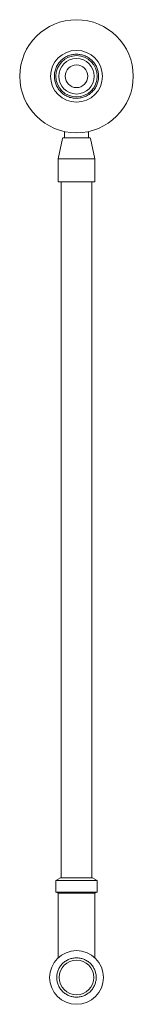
# Model space of a CAD drawing. Header units: millimetres. Extents: x 4126.46 to 4126.58, y 1783.38 to 1784.41.
import ezdxf

# ---------------------------------------------------------------- set-up
doc = ezdxf.new("R2010")
doc.units = ezdxf.units.MM
doc.layers.add('SANINDUSA', color=3, linetype='Continuous')

msp = doc.modelspace()

# ---------------------------------------------------------------- linework, layer by layer
at = {"layer": 'SANINDUSA', "linetype": 'Continuous', "lineweight": 15}
for p, q in [((4126.5055, 1784.2939), (4126.5055, 1784.2874)), ((4126.5305, 1784.2874), (4126.5305, 1784.2939)), ((4126.5033, 1784.2866), (4126.499, 1784.2654)), ((4126.5317, 1784.2874), (4126.5043, 1784.2874)), ((4126.537, 1784.2654), (4126.5326, 1784.2866)), ((4126.499, 1784.2654), (4126.499, 1784.2414)), ((4126.5339, 1784.2654), (4126.499, 1784.2654)), ((4126.537, 1784.2654), (4126.5339, 1784.2654)), ((4126.537, 1784.2414), (4126.537, 1784.2654)), ((4126.499, 1784.2414), (4126.5339, 1784.2414)), ((4126.502, 1784.2414), (4126.502, 1783.5154)), ((4126.5339, 1784.2414), (4126.537, 1784.2414)), ((4126.534, 1783.5154), (4126.534, 1784.2414)), ((4126.5015, 1783.5154), (4126.4965, 1783.5125)), ((4126.5015, 1783.5154), (4126.518, 1783.5154)), ((4126.518, 1783.5154), (4126.5345, 1783.5154)), ((4126.5395, 1783.5125), (4126.5345, 1783.5154)), ((4126.4965, 1783.5125), (4126.4965, 1783.5004)), ((4126.4965, 1783.5125), (4126.518, 1783.5125)), ((4126.518, 1783.5125), (4126.5395, 1783.5125)), ((4126.5395, 1783.5004), (4126.5395, 1783.5125)), ((4126.4965, 1783.5004), (4126.518, 1783.5004)), ((4126.497, 1783.5004), (4126.499, 1783.4992)), ((4126.499, 1783.4992), (4126.499, 1783.4318)), ((4126.499, 1783.4992), (4126.518, 1783.4992)), ((4126.518, 1783.5004), (4126.5395, 1783.5004)), ((4126.518, 1783.4992), (4126.537, 1783.4992)), ((4126.537, 1783.4992), (4126.539, 1783.5004)), ((4126.537, 1783.4318), (4126.537, 1783.4992))]:
    msp.add_line(p, q, dxfattribs=at)
for centre, radius in [((4126.518, 1784.3515), 0.059), ((4126.518, 1784.3515), 0.027), ((4126.518, 1784.3515), 0.0215), ((4126.518, 1784.3515), 0.0185), ((4126.518, 1784.3515), 0.0118), ((4126.518, 1783.4113), 0.028), ((4126.518, 1783.4113), 0.018)]:
    msp.add_circle(centre, radius, dxfattribs=at)
for centre, start, end in [((4126.5043, 1784.2864), 90, 168.4399), ((4126.5317, 1784.2864), 11.5601, 90)]:
    msp.add_arc(centre, 0.001, start, end, dxfattribs=at)
for points, knots in [([(4126.495, 1784.3497), (4126.4952, 1784.3484), (4126.4956, 1784.3455), (4126.4969, 1784.342), (4126.4984, 1784.3394), (4126.5002, 1784.3368), (4126.5029, 1784.3339), (4126.5068, 1784.3312), (4126.5111, 1784.3294), (4126.5155, 1784.3285), (4126.5198, 1784.3285), (4126.524, 1784.3292), (4126.5275, 1784.3305), (4126.5301, 1784.332), (4126.5327, 1784.3337), (4126.5356, 1784.3365), (4126.5383, 1784.3404), (4126.5401, 1784.3446), (4126.541, 1784.349), (4126.541, 1784.3533), (4126.5403, 1784.3576), (4126.539, 1784.361), (4126.5375, 1784.3637), (4126.5358, 1784.3663), (4126.533, 1784.3691), (4126.5291, 1784.3718), (4126.5249, 1784.3736), (4126.5205, 1784.3745), (4126.5162, 1784.3746), (4126.5119, 1784.3739), (4126.5085, 1784.3726), (4126.5058, 1784.3711), (4126.5032, 1784.3693), (4126.5004, 1784.3666), (4126.4977, 1784.3627), (4126.4959, 1784.3584), (4126.4949, 1784.354), (4126.495, 1784.3511), (4126.495, 1784.3497)], [0, 0, 0, 0, 0.029124, 0.059993, 0.076091, 0.092186, 0.125021, 0.157855, 0.190007, 0.220876, 0.25, 0.279124, 0.309993, 0.326091, 0.342186, 0.375021, 0.407855, 0.440007, 0.470876, 0.5, 0.529124, 0.559993, 0.576091, 0.592186, 0.625021, 0.657855, 0.690007, 0.720876, 0.75, 0.779124, 0.809993, 0.826091, 0.842186, 0.875021, 0.907855, 0.940007, 0.970876, 1, 1, 1, 1]), ([(4126.4975, 1783.4113), (4126.4975, 1783.4125), (4126.4977, 1783.4151), (4126.4988, 1783.4189), (4126.5007, 1783.4226), (4126.5034, 1783.4259), (4126.5061, 1783.4281), (4126.5085, 1783.4295), (4126.511, 1783.4306), (4126.5141, 1783.4315), (4126.518, 1783.4319), (4126.5218, 1783.4315), (4126.5256, 1783.4304), (4126.5293, 1783.4285), (4126.5326, 1783.4259), (4126.5348, 1783.4231), (4126.5362, 1783.4207), (4126.5373, 1783.4183), (4126.5382, 1783.4151), (4126.5386, 1783.4113), (4126.5382, 1783.4075), (4126.5371, 1783.4036), (4126.5352, 1783.4), (4126.5326, 1783.3967), (4126.5298, 1783.3945), (4126.5274, 1783.393), (4126.525, 1783.3919), (4126.5218, 1783.391), (4126.518, 1783.3907), (4126.5141, 1783.391), (4126.5103, 1783.3921), (4126.5067, 1783.394), (4126.5034, 1783.3967), (4126.5011, 1783.3994), (4126.4997, 1783.4018), (4126.4986, 1783.4043), (4126.4977, 1783.4075), (4126.4975, 1783.41), (4126.4975, 1783.4113)], [0, 0, 0, 0, 0.029125, 0.059993, 0.092145, 0.12498, 0.157814, 0.173909, 0.190007, 0.220876, 0.25, 0.279124, 0.309993, 0.342145, 0.37498, 0.407814, 0.423909, 0.440007, 0.470876, 0.5, 0.529125, 0.559993, 0.592145, 0.62498, 0.657814, 0.673908, 0.690007, 0.720876, 0.75, 0.779124, 0.809993, 0.842145, 0.874979, 0.907814, 0.923909, 0.940007, 0.970876, 1, 1, 1, 1])]:
    msp.add_open_spline(points, degree=3, knots=knots, dxfattribs=at)

doc.saveas('drawing.dxf')
